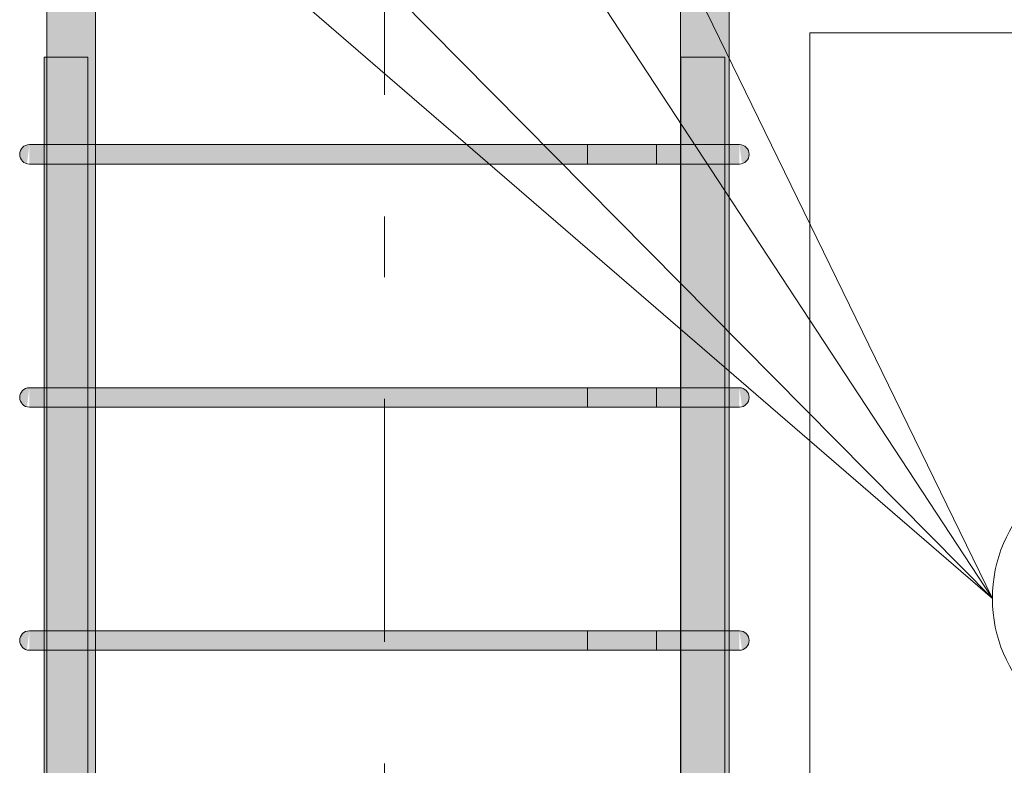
# Model space of a CAD drawing. Header units: millimetres. Extents: x -25607 to 9385, y 1894 to 10168.
# Tile 152 of 181: x 4034 to 4439, y 8369 to 8675. Entities that reach past the tile are written whole.
import ezdxf

# ---------------------------------------------------------------- set-up
doc = ezdxf.new("R2010")
doc.units = ezdxf.units.MM
doc.linetypes.add('Čára osnovy', pattern=[225, 100, -50, 25, -50])
for name, color, linetype, lineweight in [('S-BEAM', 12, 'Continuous', 9), ('S-COLS', 52, 'Continuous', 9), ('S-GRID', 1, 'Continuous', 5), ('S-RBAR', 171, 'Continuous', 5), ('S-RBAR-IDEN', 171, 'Continuous', 5)]:
    doc.layers.add(name, color=color, linetype=linetype, lineweight=lineweight)

# ---------------------------------------------------------------- blocks, each defined once
blk = doc.blocks.new('Popisek výztuže - _Typ_ množství_PRAVÝ-500031-V5')
at = {"layer": 'S-RBAR-IDEN'}
for p, q in [((-9208.82, 5575.12), (-9318.52, 5575.12)), ((-9318.52, 5458.68), (-9208.82, 5458.68))]:
    blk.add_line(p, q, dxfattribs=at)
for centre, start, end in [((-9318.52, 5516.9), 90, 270), ((-9208.82, 5516.9), 277.6434, 82.3566)]:
    blk.add_arc(centre, 58.22, start, end, dxfattribs=at)

msp = doc.modelspace()

# ---------------------------------------------------------------- hatches: boundary and pattern name
at = {"layer": 'S-RBAR'}
h = msp.add_hatch(color=256, dxfattribs=at)
h.paths.add_polyline_path([(4062.49, 7882.8), (4065.59, 7882.8), (4065.59, 7916), (4062.49, 7916)])
h.paths.add_polyline_path([(4062.49, 7924), (4065.59, 7924), (4065.59, 8016), (4062.49, 8016)])
h.paths.add_polyline_path([(4065.59, 8024), (4065.59, 8116), (4062.49, 8116), (4062.49, 8024)])
h.paths.add_polyline_path([(4062.49, 8124), (4065.59, 8124), (4065.59, 8216), (4062.49, 8216)])
h.paths.add_polyline_path([(4062.49, 8224), (4065.59, 8224), (4065.59, 8316), (4062.49, 8316), (4062.49, 8299.1)])
h.paths.add_polyline_path([(4065.59, 8324), (4065.59, 8416), (4062.49, 8416), (4062.49, 8324)])
h.paths.add_polyline_path([(4062.49, 8424), (4065.59, 8424), (4065.59, 8516), (4062.49, 8516)])
h.paths.add_polyline_path([(4065.59, 8524), (4065.59, 8616), (4062.49, 8616), (4062.49, 8524)])
h.paths.add_polyline_path([(4062.49, 8624), (4065.59, 8624), (4065.59, 8707.64), (4064.75, 8707.64), (4064.75, 8700), (4054.75, 8700), (4054.75, 8707.64), (4045.59, 8707.64), (4045.59, 8660), (4062.49, 8660), (4062.49, 8631.69)])
h.paths.add_polyline_path([(4059.75, 8695), (4058.45, 8695.17), (4057.25, 8695.67), (4056.21, 8696.46), (4055.42, 8697.5), (4054.92, 8698.71), (4064.75, 8700), (4064.58, 8698.71), (4064.08, 8697.5), (4063.28, 8696.46), (4062.25, 8695.67), (4061.04, 8695.17)])
h.paths.add_polyline_path([(4054.75, 8729.64), (4054.75, 8783.8), (4045.59, 8783.8), (4045.59, 8729.64), (4050.47, 8729.64)])
h.paths.add_polyline_path([(4064.75, 8729.64), (4065.59, 8729.88), (4065.59, 8783.8), (4064.75, 8783.8), (4064.75, 8729.88)])
h = msp.add_hatch(color=256, dxfattribs=at)
h.paths.add_polyline_path([(4324.39, 7882.8), (4326.24, 7882.8), (4326.24, 7916), (4324.39, 7916), (4324.39, 7911.08)])
h.paths.add_polyline_path([(4326.24, 7924), (4326.24, 8016), (4324.39, 8016), (4324.58, 7924)])
h.paths.add_polyline_path([(4324.39, 8024), (4326.24, 8024), (4326.24, 8116), (4324.39, 8116), (4324.39, 8049.66)])
h.paths.add_polyline_path([(4326.24, 8124), (4326.24, 8216), (4324.39, 8215.95), (4324.58, 8124)])
h.paths.add_polyline_path([(4306.24, 8124), (4306.39, 8124), (4306.24, 8188.24)])
h.paths.add_polyline_path([(4326.24, 8224), (4326.24, 8316), (4324.39, 8316), (4324.58, 8224)])
h.paths.add_polyline_path([(4306.24, 8224), (4306.39, 8224), (4306.24, 8299.1)])
h.paths.add_polyline_path([(4324.39, 8324), (4326.24, 8324), (4326.24, 8416), (4324.39, 8416), (4324.39, 8326.82)])
h.paths.add_polyline_path([(4324.39, 8424), (4326.24, 8424), (4326.24, 8516), (4324.39, 8516), (4324.39, 8437.68)])
h.paths.add_polyline_path([(4306.24, 8424), (4306.39, 8424), (4306.24, 8516)])
h.paths.add_polyline_path([(4324.39, 8524), (4326.24, 8524), (4326.24, 8616), (4324.39, 8616), (4324.39, 8548.54)])
h.paths.add_polyline_path([(4326.24, 8624), (4326.24, 8707.64), (4308.19, 8707.64), (4308.02, 8698.71), (4307.52, 8697.5), (4306.24, 8695.4), (4306.39, 8660), (4324.39, 8660), (4324.58, 8624)])
h.paths.add_polyline_path([(4326.24, 8729.64), (4326.24, 8783.8), (4308.19, 8783.8), (4308.19, 8729.64), (4313.87, 8729.64)])
h = msp.add_hatch(color=256, dxfattribs=at)
h.paths.add_polyline_path([(4062.49, 5870), (4062.49, 5916), (4044.49, 5916), (4044.49, 5870), (4058.44, 5870)])
h.paths.add_polyline_path([(4058.44, 5924), (4062.49, 5924), (4062.49, 6016), (4044.49, 6016), (4044.49, 5924), (4054.62, 5924)])
h.paths.add_polyline_path([(4054.62, 6024), (4062.49, 6024), (4062.49, 6116), (4044.49, 6116), (4044.49, 6024), (4054.29, 6024)])
h.paths.add_polyline_path([(4050.79, 6124), (4062.49, 6124), (4062.49, 6216), (4044.49, 6216), (4044.49, 6124), (4050.47, 6124)])
h.paths.add_polyline_path([(4062.49, 6224), (4062.49, 6316), (4044.49, 6316), (4044.49, 6224), (4058.44, 6224)])
h.paths.add_polyline_path([(4054.29, 6324), (4062.49, 6324), (4062.49, 6416), (4044.49, 6416), (4044.49, 6324), (4050.79, 6324)])
h.paths.add_polyline_path([(4062.49, 6424), (4062.49, 6516), (4044.49, 6516), (4044.49, 6424), (4058.44, 6424)])
h.paths.add_polyline_path([(4044.49, 6524), (4062.49, 6524), (4062.49, 6616), (4044.49, 6616), (4044.49, 6525.31)])
h.paths.add_polyline_path([(4058.44, 6624), (4062.49, 6624), (4062.49, 6716), (4044.49, 6716), (4044.49, 6624), (4054.62, 6624)])
h.paths.add_polyline_path([(4047.54, 6724), (4062.49, 6724), (4062.49, 6816), (4044.49, 6816), (4044.49, 6724)])
h.paths.add_polyline_path([(4062.49, 6824), (4062.49, 6916), (4044.49, 6916), (4044.49, 6824), (4058.44, 6824)])
h.paths.add_polyline_path([(4050.79, 6924), (4062.49, 6924), (4062.49, 7016), (4044.49, 7016), (4044.49, 6924), (4050.47, 6924)])
h.paths.add_polyline_path([(4047.54, 7024), (4062.49, 7024), (4062.49, 7116), (4044.49, 7116), (4044.49, 7024)])
h.paths.add_polyline_path([(4062.49, 7124), (4062.49, 7216), (4044.49, 7216), (4044.49, 7124), (4058.44, 7124)])
h.paths.add_polyline_path([(4054.62, 7224), (4062.49, 7224), (4062.49, 7316), (4044.49, 7316), (4044.49, 7224), (4054.29, 7224)])
h.paths.add_polyline_path([(4054.29, 7324), (4062.49, 7324), (4062.49, 7416), (4044.49, 7416), (4044.49, 7324), (4050.79, 7324)])
h.paths.add_polyline_path([(4044.49, 7424), (4062.49, 7424), (4062.49, 7516), (4044.49, 7516), (4044.49, 7467.64)])
h.paths.add_polyline_path([(4047.54, 7524), (4062.49, 7524), (4062.49, 7616), (4044.49, 7616), (4044.49, 7524)])
h.paths.add_polyline_path([(4050.79, 7624), (4062.49, 7624), (4062.49, 7716), (4044.49, 7716), (4044.49, 7624), (4050.47, 7624)])
h.paths.add_polyline_path([(4062.49, 7724), (4062.49, 7816), (4044.49, 7816), (4044.49, 7724), (4058.44, 7724)])
h.paths.add_polyline_path([(4050.79, 7824), (4062.49, 7824), (4062.49, 7916), (4044.49, 7916), (4044.49, 7824), (4050.47, 7824)])
h.paths.add_polyline_path([(4058.44, 7924), (4062.49, 7924), (4062.49, 8016), (4044.49, 8016), (4044.49, 7924), (4054.62, 7924)])
h.paths.add_polyline_path([(4062.49, 8024), (4062.49, 8116), (4044.49, 8116), (4044.49, 8024), (4058.44, 8024)])
h.paths.add_polyline_path([(4062.49, 8124), (4062.49, 8216), (4044.49, 8216), (4044.49, 8124), (4058.44, 8124)])
h.paths.add_polyline_path([(4050.47, 8224), (4062.49, 8224), (4062.49, 8316), (4044.49, 8316), (4044.49, 8224), (4047.54, 8224)])
h.paths.add_polyline_path([(4054.62, 8324), (4062.49, 8324), (4062.49, 8416), (4044.49, 8416), (4044.49, 8324), (4054.29, 8324)])
h.paths.add_polyline_path([(4047.54, 8424), (4062.49, 8424), (4062.49, 8516), (4044.49, 8516), (4044.49, 8424)])
h.paths.add_polyline_path([(4047.54, 8524), (4062.49, 8524), (4062.49, 8616), (4044.49, 8616), (4044.49, 8524)])
h.paths.add_polyline_path([(4054.62, 8624), (4062.49, 8624), (4062.49, 8660), (4044.49, 8660), (4044.49, 8624), (4054.29, 8624)])
h = msp.add_hatch(color=256, dxfattribs=at)
h.paths.add_polyline_path([(4324.39, 5870), (4324.39, 5916), (4312.06, 5916), (4312.06, 5870), (4313.87, 5870)])
h.paths.add_polyline_path([(4321.34, 5924), (4324.39, 5924), (4324.39, 6016), (4306.39, 6016), (4306.39, 5986.34), (4312.06, 5986.34), (4312.06, 5924), (4318.1, 5924)])
h.paths.add_polyline_path([(4321.34, 6024), (4324.39, 6024), (4324.39, 6116), (4306.39, 6116), (4306.39, 6024), (4318.1, 6024)])
h.paths.add_polyline_path([(4324.39, 6124), (4324.39, 6216), (4306.39, 6216), (4306.39, 6124), (4321.34, 6124)])
h.paths.add_polyline_path([(4306.39, 6224), (4324.39, 6224), (4324.39, 6316), (4306.39, 6316), (4306.39, 6303.59)])
h.paths.add_polyline_path([(4324.39, 6324), (4324.39, 6416), (4306.39, 6416), (4306.39, 6324), (4321.34, 6324)])
h.paths.add_polyline_path([(4313.87, 6424), (4324.39, 6424), (4324.39, 6516), (4306.39, 6516), (4306.39, 6424), (4310.44, 6424)])
h.paths.add_polyline_path([(4324.39, 6524), (4324.39, 6616), (4306.39, 6616), (4306.39, 6524), (4321.34, 6524)])
h.paths.add_polyline_path([(4324.39, 6624), (4324.39, 6716), (4306.39, 6716), (4306.39, 6624), (4321.34, 6624)])
h.paths.add_polyline_path([(4306.39, 6724), (4324.39, 6724), (4324.39, 6816), (4306.39, 6816), (4306.39, 6747.04)])
h.paths.add_polyline_path([(4324.39, 6824), (4324.39, 6916), (4306.39, 6916), (4306.39, 6824), (4321.34, 6824)])
h.paths.add_polyline_path([(4324.39, 6924), (4324.39, 7016), (4306.39, 7016), (4306.39, 6924), (4321.34, 6924)])
h.paths.add_polyline_path([(4324.39, 7024), (4324.39, 7116), (4306.39, 7116), (4306.39, 7024), (4321.34, 7024)])
h.paths.add_polyline_path([(4324.39, 7124), (4324.39, 7216), (4306.39, 7216), (4306.39, 7124), (4321.34, 7124)])
h.paths.add_polyline_path([(4306.39, 7224), (4324.39, 7224), (4324.39, 7316), (4306.39, 7316), (4306.39, 7301.34)])
h.paths.add_polyline_path([(4324.39, 7324), (4324.39, 7416), (4306.39, 7416), (4306.39, 7324), (4321.34, 7324)])
h.paths.add_polyline_path([(4314.27, 7424), (4324.39, 7424), (4324.39, 7516), (4306.39, 7516), (4306.39, 7424), (4313.87, 7424)])
h.paths.add_polyline_path([(4314.27, 7524), (4324.39, 7524), (4324.39, 7616), (4306.39, 7616), (4306.39, 7524), (4313.87, 7524)])
h.paths.add_polyline_path([(4324.39, 7624), (4324.39, 7716), (4306.39, 7716), (4306.39, 7624), (4321.34, 7624)])
h.paths.add_polyline_path([(4306.39, 7724), (4324.39, 7724), (4324.39, 7816), (4306.39, 7816), (4306.39, 7744.79)])
h.paths.add_polyline_path([(4324.39, 7824), (4324.39, 7916), (4306.39, 7916), (4306.39, 7824), (4321.34, 7824)])
h.paths.add_polyline_path([(4324.39, 7924), (4324.39, 8016), (4306.39, 8016), (4306.39, 7924), (4321.34, 7924)])
h.paths.add_polyline_path([(4310.44, 8024), (4324.39, 8024), (4324.39, 8116), (4306.39, 8116), (4306.39, 8024)])
h.paths.add_polyline_path([(4324.39, 8124), (4324.39, 8216), (4306.39, 8216), (4306.39, 8124), (4321.34, 8124)])
h.paths.add_polyline_path([(4324.39, 8224), (4324.39, 8316), (4306.39, 8316), (4306.39, 8224), (4321.34, 8224)])
h.paths.add_polyline_path([(4324.39, 8324), (4324.39, 8416), (4306.39, 8416), (4306.39, 8324), (4321.34, 8324)])
h.paths.add_polyline_path([(4318.1, 8424), (4324.39, 8424), (4324.39, 8516), (4306.39, 8516), (4306.39, 8424), (4314.27, 8424)])
h.paths.add_polyline_path([(4314.27, 8524), (4324.39, 8524), (4324.39, 8616), (4306.39, 8616), (4306.39, 8524), (4313.87, 8524)])
h.paths.add_polyline_path([(4324.39, 8624), (4324.39, 8660), (4306.39, 8660), (4306.39, 8624), (4321.34, 8624)])
for points in [[(4037.41, 8616.14), (4038.44, 8624), (4036.44, 8623.46), (4034.98, 8622), (4034.44, 8620), (4034.98, 8618), (4036.44, 8616.54)], [(4038.44, 8616), (4058.44, 8616), (4058.44, 8624), (4038.44, 8624)], [(4058.44, 8616), (4310.44, 8616), (4310.44, 8624), (4058.44, 8624)], [(4328.92, 8616), (4330.44, 8616), (4330.44, 8624), (4310.44, 8624), (4310.44, 8616), (4326.75, 8616)], [(4331.48, 8616.14), (4332.44, 8616.54), (4333.91, 8618), (4334.44, 8620), (4333.91, 8622), (4332.44, 8623.46), (4330.44, 8624), (4331.1, 8618.96)], [(4037.41, 8516.14), (4038.44, 8524), (4036.44, 8523.46), (4034.98, 8522), (4034.44, 8520), (4034.98, 8518), (4036.44, 8516.54)], [(4047.54, 8516), (4058.44, 8516), (4058.44, 8524), (4038.44, 8524), (4038.44, 8516), (4044.3, 8516)], [(4310.44, 8516), (4310.44, 8524), (4058.44, 8524), (4058.44, 8516), (4226.07, 8516)], [(4310.44, 8516), (4330.44, 8516), (4330.44, 8524), (4310.44, 8524), (4310.44, 8520.82)], [(4331.48, 8516.14), (4332.44, 8516.54), (4333.91, 8518), (4334.44, 8520), (4333.91, 8522), (4332.44, 8523.46), (4330.44, 8524), (4331.1, 8518.96)], [(4037.41, 8416.14), (4038.44, 8424), (4036.44, 8423.46), (4034.98, 8422), (4034.44, 8420), (4034.98, 8418), (4036.44, 8416.54)], [(4038.44, 8416), (4058.44, 8416), (4058.44, 8424), (4038.44, 8424)], [(4058.44, 8416), (4310.44, 8416), (4310.44, 8424), (4058.44, 8424)], [(4328.92, 8416), (4330.44, 8416), (4330.44, 8424), (4310.44, 8424), (4310.44, 8416), (4326.75, 8416)], [(4331.48, 8416.14), (4332.44, 8416.54), (4333.91, 8418), (4334.44, 8420), (4333.91, 8422), (4332.44, 8423.46), (4330.44, 8424), (4331.1, 8418.96)]]:
    msp.add_hatch(color=256, dxfattribs=at).paths.add_polyline_path(points)

# ---------------------------------------------------------------- linework, layer by layer
at = {"layer": 'S-BEAM'}
for p, q in [((4359.44, 8670), (7599.44, 8670)), ((7599.44, 8670), (4359.44, 8670))]:
    msp.add_line(p, q, dxfattribs=at)
at = {"layer": 'S-COLS'}
msp.add_line((4359.44, 8670), (4359.44, 6020), dxfattribs=at)
msp.add_line((4359.44, 8670), (4359.44, 6020), dxfattribs=at)
at = {"layer": 'S-GRID', "linetype": 'Čára osnovy', "lineweight": 9}
msp.add_line((4184.44, 1894.44), (4184.44, 9632.52), dxfattribs=at)
at = {"layer": 'S-RBAR'}
for p, q in [((4045.59, 7882.8), (4045.59, 8783.8)), ((4045.59, 7882.8), (4045.59, 8783.8)), ((4065.59, 7882.8), (4065.59, 8783.8)), ((4065.59, 7882.8), (4065.59, 8783.8)), ((4306.24, 7882.8), (4306.24, 8783.8)), ((4306.24, 7882.8), (4306.24, 8783.8)), ((4326.24, 7882.8), (4326.24, 8783.8)), ((4326.24, 7882.8), (4326.24, 8783.8)), ((4062.49, 8660), (4044.49, 8660)), ((4044.49, 5870), (4044.49, 8660)), ((4062.49, 8660), (4044.49, 8660)), ((4044.49, 5870), (4044.49, 8660)), ((4062.49, 5870), (4062.49, 8660)), ((4062.49, 5870), (4062.49, 8660)), ((4324.39, 8660), (4306.39, 8660)), ((4306.39, 5870), (4306.39, 8660)), ((4324.39, 8660), (4306.39, 8660)), ((4306.39, 5870), (4306.39, 8660)), ((4324.39, 5870), (4324.39, 8660)), ((4324.39, 5870), (4324.39, 8660)), ((4058.44, 8624), (4038.44, 8624)), ((4058.44, 8624), (4038.44, 8624)), ((4310.44, 8624), (4058.44, 8624)), ((4058.44, 8624), (4310.44, 8624)), ((4296.3, 8624), (4268.02, 8624)), ((4268.02, 8624), (4268.02, 8616)), ((4296.3, 8624), (4324.58, 8624)), ((4296.3, 8616), (4296.3, 8624)), ((4330.44, 8624), (4296.3, 8624)), ((4330.44, 8624), (4310.44, 8624)), ((4330.44, 8624), (4310.44, 8624)), ((4330.44, 8624), (4324.58, 8624)), ((4058.44, 8616), (4038.44, 8616)), ((4058.44, 8616), (4038.44, 8616)), ((4310.44, 8616), (4058.44, 8616)), ((4058.44, 8616), (4310.44, 8616)), ((4296.3, 8616), (4268.02, 8616)), ((4296.3, 8616), (4324.58, 8616)), ((4330.44, 8616), (4296.3, 8616)), ((4324.58, 8616), (4310.44, 8616)), ((4330.44, 8616), (4310.44, 8616)), ((4330.44, 8616), (4324.58, 8616)), ((4058.44, 8524), (4038.44, 8524)), ((4058.44, 8524), (4038.44, 8524)), ((4310.44, 8524), (4058.44, 8524)), ((4058.44, 8524), (4310.44, 8524)), ((4296.3, 8524), (4268.02, 8524)), ((4268.02, 8524), (4268.02, 8516)), ((4296.3, 8524), (4324.58, 8524)), ((4296.3, 8516), (4296.3, 8524)), ((4330.44, 8524), (4296.3, 8524)), ((4330.44, 8524), (4310.44, 8524)), ((4330.44, 8524), (4310.44, 8524)), ((4330.44, 8524), (4324.58, 8524)), ((4058.44, 8516), (4038.44, 8516)), ((4058.44, 8516), (4038.44, 8516)), ((4310.44, 8516), (4058.44, 8516)), ((4058.44, 8516), (4310.44, 8516)), ((4296.3, 8516), (4268.02, 8516)), ((4296.3, 8516), (4324.58, 8516)), ((4330.44, 8516), (4296.3, 8516)), ((4324.58, 8516), (4310.44, 8516)), ((4330.44, 8516), (4310.44, 8516)), ((4330.44, 8516), (4324.58, 8516)), ((4058.44, 8424), (4038.44, 8424)), ((4058.44, 8424), (4038.44, 8424)), ((4310.44, 8424), (4058.44, 8424)), ((4058.44, 8424), (4310.44, 8424)), ((4296.3, 8424), (4268.02, 8424)), ((4268.02, 8424), (4268.02, 8416)), ((4296.3, 8424), (4324.58, 8424)), ((4296.3, 8416), (4296.3, 8424)), ((4330.44, 8424), (4296.3, 8424)), ((4330.44, 8424), (4310.44, 8424)), ((4330.44, 8424), (4310.44, 8424)), ((4330.44, 8424), (4324.58, 8424)), ((4058.44, 8416), (4038.44, 8416)), ((4058.44, 8416), (4038.44, 8416)), ((4310.44, 8416), (4058.44, 8416)), ((4058.44, 8416), (4310.44, 8416)), ((4296.3, 8416), (4268.02, 8416)), ((4296.3, 8416), (4324.58, 8416)), ((4330.44, 8416), (4296.3, 8416)), ((4324.58, 8416), (4310.44, 8416)), ((4330.44, 8416), (4310.44, 8416)), ((4330.44, 8416), (4324.58, 8416))]:
    msp.add_line(p, q, dxfattribs=at)
for centre, start, end in [((4038.44, 8620), 90, 270), ((4038.44, 8620), 90, 270), ((4330.44, 8620), 270, 90), ((4330.44, 8620), 270, 90), ((4330.44, 8620), 270, 90), ((4038.44, 8520), 90, 270), ((4038.44, 8520), 90, 270), ((4330.44, 8520), 270, 90), ((4330.44, 8520), 270, 90), ((4330.44, 8520), 270, 90), ((4038.44, 8420), 90, 270), ((4038.44, 8420), 90, 270), ((4330.44, 8420), 270, 90), ((4330.44, 8420), 270, 90), ((4330.44, 8420), 270, 90)]:
    msp.add_arc(centre, 4, start, end, dxfattribs=at)
at = {"layer": 'S-RBAR-IDEN'}
for p in [(4083.56, 8740.45), (4134.73, 8740.45), (4235.71, 8740.45), (4286.88, 8740.45)]:
    msp.add_line(p, (4434.47, 8437.3), dxfattribs=at)

# ---------------------------------------------------------------- block references
msp.add_blockref('Popisek výztuže - _Typ_ množství_PRAVÝ-500031-V5', (13811.2, 2920.4), dxfattribs=at)

doc.saveas('drawing.dxf')
